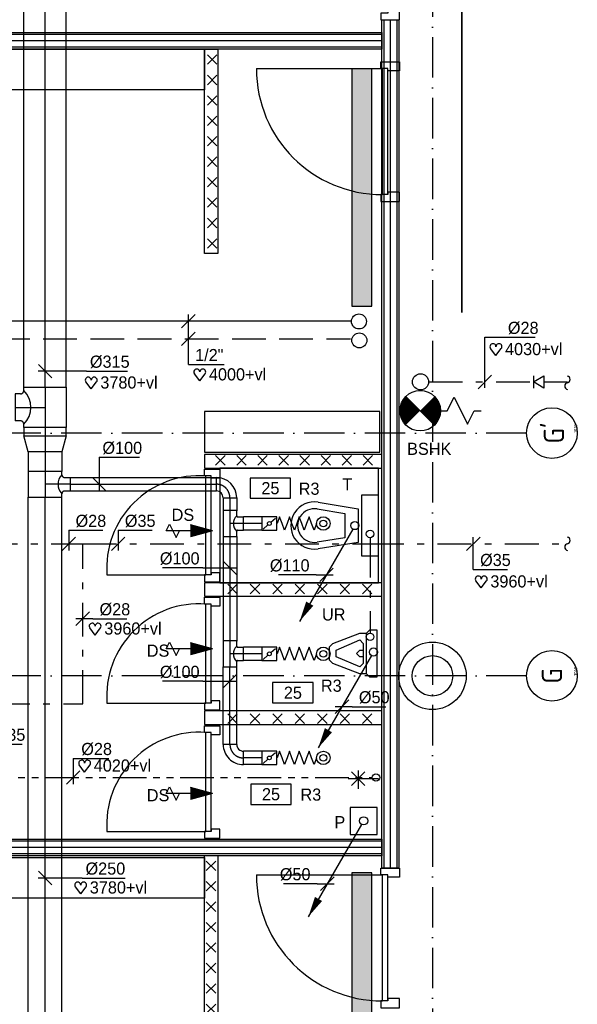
# Model space of a CAD drawing. Extents: x 25315 to 170951, y 867852 to 951952.
# Tile 4 of 119: x 40003 to 48270, y 885252 to 899852. Entities that reach past the tile are written whole.
import ezdxf
from ezdxf.enums import TextEntityAlignment as Align

# ---------------------------------------------------------------- set-up
doc = ezdxf.new("R2010")
doc.units = 0
doc.header["$LTSCALE"] = 100
for name, pattern in [('2322107', [2000, 1000, 1000]), ('2322108', [7, 5, -2]), ('2322109', [10, 5, -2, 1, -2]), ('2322110', [10, 5, -1, 1, -1, 1, -1]), ('CENTER2', [11.25, 7.5, -1.25, 1.25, -1.25]), ('CENTER4', [5, 3.125, -0.625, 0.625, -0.625]), ('DASHDOT', [9, 6, -1.5, 0, -1.5]), ('LURETOUR', [6, 4, -2])]:
    doc.linetypes.add(name, pattern=pattern)
doc.layers.get('0').update_dxf_attribs({"linetype": 'CONTINUOUS'})
for name, color, linetype in [('AL$7----_STRAMIEN', 1, 'DASHDOT'), ('ALN-----_BLOCKNAAM', 2, 'CONTINUOUS'), ('ALXAC---_LICHTBETON', 1, 'CONTINUOUS'), ('BOUW', 8, 'CONTINUOUS'), ('DOORSNEDE', 1, 'CONTINUOUS'), ('KABELGOOT', 8, 'CONTINUOUS'), ('WL5233--', 4, 'CONTINUOUS'), ('WL524---', 4, 'CONTINUOUS'), ('WL531---', 4, 'CONTINUOUS'), ('WL532---', 4, 'CONTINUOUS'), ('WL561---', 4, 'CONTINUOUS'), ('WL561---_AANVOER', 4, 'CONTINUOUS'), ('WL561---_RETOUR', 4, 'CONTINUOUS'), ('WL570---', 3, 'CONTINUOUS'), ('WL570---_HARTLIJN', 7, 'CONTINUOUS'), ('WL570---_RETOUR', 3, 'CONTINUOUS'), ('WM524---', 1, 'CONTINUOUS'), ('WM531---', 1, 'CONTINUOUS'), ('WM532---', 1, 'CONTINUOUS'), ('WM561---', 1, 'CONTINUOUS'), ('WM570---', 1, 'CONTINUOUS')]:
    doc.layers.add(name, color=color, linetype=linetype)
doc.styles.add('BURO-018', font='BUROFONT.shx', dxfattribs={"height": 180})
doc.styles.get("Standard").update_dxf_attribs({"font": 'ISOCP'})

# ---------------------------------------------------------------- blocks, each defined once
blk = doc.blocks.new('LU-1D-T-5A-FA645ABEB9')
at = {"color": 0, "linetype": 'CONTINUOUS'}
for p, q in [((-50, 145), (-50, 185.3)), ((-50, 185.3), (50, 185.3)), ((50, 145), (50, 185.3)), ((-70, 125), (-95.3, 125)), ((-95.3, 125), (-95.3, -125)), ((95.3, 125), (70, 125)), ((95.3, -125), (95.3, 125)), ((-95.3, -125), (95.3, -125))]:
    blk.add_line(p, q, dxfattribs=at)
at = {"color": 0, "linetype": 'CONTINUOUS', "flags": 128}
for points in [[(-70, 125, 0.02182), (-67.8, 125.1, 0.037214), (-66.5, 125.3, 0.006436), (-63.9, 126, 0.02182), (-63.2, 126.2, 0.02182), (-61.5, 126.9, 0.02182), (-60, 127.7, 0.02182), (-58.5, 128.6, 0.02182), (-57.1, 129.7, 0.02182), (-55.9, 130.9, 0.02182), (-54.7, 132.1, 0.02182), (-53.6, 133.5, 0.02182), (-52.7, 135, 0.02182), (-51.9, 136.5, 0.02182), (-51.2, 138.2, 0.02182), (-51, 138.9, 0.006436), (-50.3, 141.5, 0.037214), (-50.1, 142.8, 0.02182), (-50, 145)], [(50, 145, 0.02182), (50.1, 142.8, 0.037214), (50.3, 141.5, 0.006436), (51, 138.9, 0.02182), (51.2, 138.2, 0.02182), (51.9, 136.5, 0.02182), (52.7, 135, 0.02182), (53.6, 133.5, 0.02182), (54.7, 132.1, 0.02182), (55.9, 130.9, 0.02182), (57.1, 129.7, 0.02182), (58.5, 128.6, 0.02182), (60, 127.7, 0.02182), (61.5, 126.9, 0.02182), (63.2, 126.2, 0.02182), (63.9, 126, 0.006436), (66.5, 125.3, 0.037214), (67.8, 125.1, 0.02182), (70, 125)]]:
    blk.add_lwpolyline(points, format="xyb", dxfattribs=at)
at = {"color": 0, "linetype": 'CONTINUOUS'}
blk.add_arc((0, 195), 99, 225, 315, dxfattribs=at)
at = {"layer": 'WL570---_HARTLIJN', "linetype": 'CENTER4'}
for p, q in [((0, 185.3), (0, 0)), ((-95.3, 0), (95.3, 0))]:
    blk.add_line(p, q, dxfattribs=at)
blk = doc.blocks.new('LU-1D-K-FA')
at = {"color": 0, "linetype": 'CONTINUOUS'}
for p, q in [((-0.5, 125), (0.5, 125)), ((-0.5, -125), (0.5, -125))]:
    blk.add_line(p, q, dxfattribs=at)
at = {"layer": 'WL570---_HARTLIJN', "linetype": 'CENTER2'}
blk.add_line((-0.5, 0), (0.5, 0), dxfattribs=at)
blk = doc.blocks.new('LU-1D-K-13B')
at = {"color": 0, "linetype": 'CONTINUOUS'}
for p, q in [((-0.5, 157.5), (0.5, 157.5)), ((-0.5, -157.5), (0.5, -157.5))]:
    blk.add_line(p, q, dxfattribs=at)
at = {"layer": 'WL570---_HARTLIJN', "linetype": 'CENTER2'}
blk.add_line((-0.5, 0), (0.5, 0), dxfattribs=at)
blk = doc.blocks.new('LU-1D-VCH-13BFA783C')
at = {"color": 0, "linetype": 'CONTINUOUS'}
for p, q in [((60, 157.5), (0, 157.5)), ((0, 157.5), (0, -157.5)), ((60, 157.5), (180.1, 125)), ((60, -157.5), (60, 157.5)), ((180.1, 125), (180.1, -125)), ((180.1, -125), (60, -157.5)), ((0, -157.5), (60, -157.5))]:
    blk.add_line(p, q, dxfattribs=at)
at = {"layer": 'WL570---_HARTLIJN', "linetype": 'CENTER4'}
blk.add_line((0, 0), (180.1, 0), dxfattribs=at)
blk = doc.blocks.new('LU-1D-T--5A-13BC85-Q2')
at = {"color": 0, "linetype": 'CONTINUOUS'}
for p, q in [((-150.3, -157.5), (-150.3, 157.5)), ((-150.3, 157.5), (150.3, 157.5)), ((150.3, 157.5), (150.3, -157.5)), ((-125.2, -157.5), (-150.3, -157.5)), ((-100, -182.7), (-100, -221.6)), ((100, -182.7), (100, -221.6)), ((150.3, -157.5), (125.2, -157.5)), ((-100, -221.6), (100, -221.6))]:
    blk.add_line(p, q, dxfattribs=at)
at = {"color": 0, "linetype": 'CONTINUOUS', "flags": 128}
for points in [[(-100, -182.7, 0.02182), (-100.1, -179.9, 0.037214), (-100.4, -178.3, 0.006436), (-101.2, -175, 0.02182), (-101.5, -174.1, 0.02182), (-102.4, -172.1, 0.02182), (-103.4, -170.1, 0.02182), (-104.6, -168.2, 0.02182), (-105.9, -166.5, 0.02182), (-107.4, -164.9, 0.02182), (-109, -163.4, 0.02182), (-110.7, -162.1, 0.02182), (-112.6, -160.9, 0.02182), (-114.6, -159.9, 0.02182), (-116.6, -159, 0.02182), (-117.5, -158.7, 0.006436), (-120.8, -157.9, 0.037214), (-122.4, -157.6, 0.02182), (-125.2, -157.5)], [(125.2, -157.5, 0.02182), (122.4, -157.6, 0.037214), (120.8, -157.9, 0.006436), (117.5, -158.7, 0.02182), (116.6, -159, 0.02182), (114.6, -159.9, 0.02182), (112.6, -160.9, 0.02182), (110.7, -162.1, 0.02182), (109, -163.4, 0.02182), (107.4, -164.9, 0.02182), (105.9, -166.5, 0.02182), (104.6, -168.2, 0.02182), (103.4, -170.1, 0.02182), (102.4, -172.1, 0.02182), (101.5, -174.1, 0.02182), (101.2, -175, 0.006436), (100.4, -178.3, 0.037214), (100.1, -179.9, 0.02182), (100, -182.7)]]:
    blk.add_lwpolyline(points, format="xyb", dxfattribs=at)
at = {"color": 0, "linetype": 'CONTINUOUS'}
blk.add_arc((0, -282.7), 177.1, 45, 135, dxfattribs=at)
at = {"layer": 'WL570---_HARTLIJN', "linetype": 'CENTER4'}
for p, q in [((-150.3, 0), (150.3, 0)), ((0, -221.6), (0, 0))]:
    blk.add_line(p, q, dxfattribs=at)
blk = doc.blocks.new('LU-ORND')
at = {"color": 0, "linetype": 'CONTINUOUS'}
for p, q in [((-3, 1.5), (-3, -1.5)), ((3, 1.5), (-3, 1.5)), ((3, -1.5), (3, 1.5)), ((-3, -1.5), (3, -1.5))]:
    blk.add_line(p, q, dxfattribs=at)
blk = doc.blocks.new('LU-1D-F-64127')
at = {"color": 0, "linetype": 'CONTINUOUS'}
for p, q in [((-147.7, 0), (-145.6, 0)), ((-145.6, 0), (-127.4, 50)), ((-127.4, 50), (-109.2, 0)), ((-109.2, 0), (-91, -50)), ((-91, -50), (-72.8, 0)), ((-72.8, 0), (-54.6, 50)), ((-54.6, 50), (-36.4, 0)), ((-36.4, 0), (-18.2, -50)), ((-18.2, -50), (0, 0)), ((0, 0), (18.2, 50)), ((18.2, 50), (36.4, 0)), ((36.4, 0), (54.6, -50)), ((54.6, -50), (72.8, 0)), ((72.8, 0), (91, 50)), ((91, 50), (109.2, 0)), ((109.2, 0), (127.4, -50)), ((127.4, -50), (145.6, 0)), ((145.6, 0), (147.7, 0))]:
    blk.add_line(p, q, dxfattribs=at)
blk = doc.blocks.new('LDV2121')
at = {"color": 0, "linetype": 'CONTINUOUS'}
blk.add_line((-0.25, -0.43), (-6.75, -11.69), dxfattribs=at)
blk.add_lwpolyline([(-6.75, -11.69, 0, 1, 0), (-5.5, -9.53, 1, 1, 0)], format="xyseb", dxfattribs=at)
blk.add_circle((0, 0), 0.5, dxfattribs=at)
blk = doc.blocks.new('HART')
at = {"color": 1}
for q in [(-39.7, 52.4), (39.7, 52.4)]:
    blk.add_line((0, 0), q, dxfattribs=at)
for centre, start, end in [((-22.1, 65.7), 0, 217.18669), ((22.1, 65.7), 322.81331, 180)]:
    blk.add_arc(centre, 22.1, start, end, dxfattribs=at)
blk = doc.blocks.new('LU-1D-KL-646F')
at = {"color": 0, "linetype": 'CONTINUOUS'}
for p, q in [((-55.9, 50), (-55.9, -50)), ((55.9, 50), (-55.9, 50)), ((45.4, 40.7), (10.4, 9.3)), ((55.9, -50), (55.9, 50)), ((-55.9, -50), (55.9, -50)), ((-10.4, -9.3), (-45.4, -40.7))]:
    blk.add_line(p, q, dxfattribs=at)
blk.add_circle((0, 0), 14, dxfattribs=at)
blk = doc.blocks.new('*U280')
at = {"layer": 'ALXAC---_LICHTBETON', "color": 0}
for p, q in [((23152.7, 47473.3), (23082.7, 47543.3)), ((23152.7, 47543.3), (23082.7, 47473.3)), ((23152.7, 47321.8), (23082.7, 47391.8)), ((23152.7, 47391.8), (23082.7, 47321.8)), ((23152.7, 47170.3), (23082.7, 47240.3)), ((23152.7, 47240.3), (23082.7, 47170.3)), ((23152.7, 47018.8), (23082.7, 47088.8)), ((23152.7, 47088.8), (23082.7, 47018.8)), ((23152.7, 46867.3), (23082.7, 46937.3)), ((23152.7, 46937.3), (23082.7, 46867.3)), ((23152.7, 46715.8), (23082.7, 46785.8)), ((23152.7, 46785.8), (23082.7, 46715.8)), ((23152.7, 46564.3), (23082.7, 46634.3)), ((23152.7, 46634.3), (23082.7, 46564.3)), ((23152.7, 46412.8), (23082.7, 46482.8)), ((23152.7, 46482.8), (23082.7, 46412.8)), ((23152.7, 46261.3), (23082.7, 46331.3)), ((23152.7, 46331.3), (23082.7, 46261.3)), ((23152.7, 46109.8), (23082.7, 46179.8)), ((23152.7, 46179.8), (23082.7, 46109.8))]:
    blk.add_line(p, q, dxfattribs=at)
blk = doc.blocks.new('3048311')
at = {"color": 0, "linetype": 'CONTINUOUS'}
for p, q in [((-2.5, 1.5), (0, 0)), ((-2.5, -1.5), (-2.5, 1.5)), ((0, 0), (-2.5, -1.5)), ((0, -1.5), (0, 1.5))]:
    blk.add_line(p, q, dxfattribs=at)
at = {"color": 0, "linetype": 'CONTINUOUS', "style": 'BURO-018', "flags": 1}
blk.add_attdef('CV_MATCODE', (0, 0), '', height=1.8, dxfattribs=at)
blk = doc.blocks.new('CVHATCH1')
at = {"color": 0, "linetype": 'CONTINUOUS'}
blk.add_solid([(-0.5, -0.5), (0.5, -0.5), (-0.5, 0.5), (0.5, 0.5)], dxfattribs=at)
blk = doc.blocks.new('2322401')
at = {"color": 0, "linetype": 'CONTINUOUS'}
for p, q in [((-0.5, 0.5, 1), (-0.5, 0.5)), ((-0.5, 0.5, 1), (-0.5, -0.5, 1)), ((0.5, 0.5, 1), (-0.5, 0.5, 1)), ((0.5, 0.5), (-0.5, 0.5)), ((-0.5, 0.5), (-0.5, -0.5)), ((0.5, 0.5, 1), (0.5, 0.5)), ((0.5, -0.5, 1), (0.5, 0.5, 1)), ((0.5, -0.5), (0.5, 0.5)), ((-0.5, -0.5, 1), (-0.5, -0.5)), ((-0.5, -0.5, 1), (0.5, -0.5, 1)), ((-0.5, -0.5), (0.5, -0.5)), ((0.5, -0.5, 1), (0.5, -0.5))]:
    blk.add_line(p, q, dxfattribs=at)
blk = doc.blocks.new('1010')
at = {"layer": 'AL$7----_STRAMIEN', "color": 7, "linetype": 'CONTINUOUS'}
blk.add_circle((0, 750), 750, dxfattribs=at)
at = {"layer": 'ALN-----_BLOCKNAAM', "linetype": 'CONTINUOUS'}
blk.add_text('1010', height=100, dxfattribs=at).set_placement((0, 0))
blk = doc.blocks.new('*U299', base_point=(10593.5, 18468.6))
at = {"color": 0, "linetype": 'CONTINUOUS'}
for p, q in [((10485.9, 18418.8), (10386.2, 18518.5)), ((10743.5, 18468.6), (10386, 18468.6)), ((10743.5, 18468.6), (11046.7, 18468.6))]:
    blk.add_line(p, q, dxfattribs=at)
at = {"layer": 'WM570---', "linetype": 'CONTINUOUS', "style": 'BURO-018'}
blk.add_text('%%c315', height=90, dxfattribs=at).set_placement((10768.5, 18493.6))
blk = doc.blocks.new('*U300', base_point=(11498.4, 17119.3))
at = {"color": 0, "linetype": 'CONTINUOUS'}
for p, q in [((11548.4, 17169.3), (11448.4, 17069.3)), ((11498.4, 16797.7), (11498.4, 17169.3)), ((11548.4, 17037.7), (11448.4, 16937.7)), ((11498.4, 16797.7), (11763.4, 16797.7))]:
    blk.add_line(p, q, dxfattribs=at)
at = {"color": 0, "linetype": 'CONTINUOUS', "style": 'BURO-018'}
blk.add_text('1/2"', height=90, dxfattribs=at).set_placement((11548.4, 16822.7))
blk = doc.blocks.new('*U305', base_point=(11222, 15468.6))
at = {"color": 0, "linetype": 'CONTINUOUS'}
for p, q in [((11222, 15568.6), (11222, 15418.6)), ((11222, 15568.6), (11475.3, 15568.6)), ((11272, 15518.6), (11172, 15418.6))]:
    blk.add_line(p, q, dxfattribs=at)
at = {"color": 0, "linetype": 'CONTINUOUS', "style": 'BURO-018'}
blk.add_text('%%C35', height=90, dxfattribs=at).set_placement((11272, 15593.6))
blk = doc.blocks.new('*U313', base_point=(10612, 15468.6))
at = {"color": 0, "linetype": 'CONTINUOUS'}
for p, q in [((10612, 15568.6), (10612, 15418.6)), ((10612, 15568.6), (10865.1, 15568.6)), ((10662, 15518.6), (10562, 15418.6))]:
    blk.add_line(p, q, dxfattribs=at)
at = {"color": 0, "linetype": 'CONTINUOUS', "style": 'BURO-018'}
blk.add_text('%%C28', height=90, dxfattribs=at).set_placement((10662, 15593.6))
blk = doc.blocks.new('*U314', base_point=(10714.8, 14913.1))
at = {"color": 0, "linetype": 'CONTINUOUS'}
for p, q in [((10764.8, 14963.1), (10664.8, 14863.1)), ((10789.8, 14913.1), (10664.8, 14913.1)), ((10789.8, 14913.1), (11042.9, 14913.1))]:
    blk.add_line(p, q, dxfattribs=at)
at = {"color": 0, "linetype": 'CONTINUOUS', "style": 'BURO-018'}
blk.add_text('%%C28', height=90, dxfattribs=at).set_placement((10839.8, 14938.1))
blk = doc.blocks.new('*U315', base_point=(9937.1, 13982.8))
at = {"color": 0, "linetype": 'CONTINUOUS'}
for p, q in [((9987.1, 14032.8), (9887.1, 13932.8)), ((10012.1, 13982.8), (9887.1, 13982.8)), ((10012.1, 13982.8), (10265.3, 13982.8))]:
    blk.add_line(p, q, dxfattribs=at)
at = {"color": 0, "linetype": 'CONTINUOUS', "style": 'BURO-018'}
blk.add_text('%%C35', height=90, dxfattribs=at).set_placement((10062.1, 14007.8))
blk = doc.blocks.new('*U320', base_point=(12521.7, 15238.6))
at = {"color": 0, "linetype": 'CONTINUOUS'}
for p, q in [((12571.7, 15288.6), (12471.7, 15188.6)), ((12446.7, 15238.6), (12166.7, 15238.6)), ((12446.7, 15238.6), (12571.7, 15238.6))]:
    blk.add_line(p, q, dxfattribs=at)
at = {"color": 0, "linetype": 'CONTINUOUS', "style": 'BURO-018'}
blk.add_text('%%c110', height=90, dxfattribs=at).set_placement((12396.7, 15263.6), align=Align.RIGHT)
blk = doc.blocks.new('LU-ORNAM-646410')
at = {"color": 0, "linetype": 'CONTINUOUS'}
for radius in [50, 25]:
    blk.add_circle((0, 0), radius, dxfattribs=at)
blk = doc.blocks.new('LU-1D-K-64')
at = {"color": 0, "linetype": 'CONTINUOUS'}
for p, q in [((-0.5, 50), (0.5, 50)), ((-0.5, -50), (0.5, -50))]:
    blk.add_line(p, q, dxfattribs=at)
at = {"layer": 'WL570---_HARTLIJN', "linetype": 'CENTER2'}
blk.add_line((-0.5, 0), (0.5, 0), dxfattribs=at)
blk = doc.blocks.new('LU-1D-B-1-645A64')
at = {"color": 0, "linetype": 'CONTINUOUS'}
for p, q in [((50, 100), (-50, 100)), ((-100, 50), (-100, -50))]:
    blk.add_line(p, q, dxfattribs=at)
for radius in [50, 150]:
    blk.add_arc((-100, 100), radius, 270, 0, dxfattribs=at)
at = {"layer": 'WL570---_HARTLIJN', "linetype": 'CENTER4'}
blk.add_arc((-100, 100), 100, 270, 0, dxfattribs=at)
blk = doc.blocks.new('LU-1D-B--1-645A64')
at = {"color": 0, "linetype": 'CONTINUOUS'}
for p, q in [((-100, -50), (-100, 50)), ((-50, -100), (50, -100))]:
    blk.add_line(p, q, dxfattribs=at)
for radius in [150, 50]:
    blk.add_arc((-100, -100), radius, 0, 90, dxfattribs=at)
at = {"layer": 'WL570---_HARTLIJN', "linetype": 'CENTER4'}
blk.add_arc((-100, -100), 100, 0, 90, dxfattribs=at)
blk = doc.blocks.new('LU-1D-T-5A-64645ABE65')
at = {"color": 0, "linetype": 'CONTINUOUS'}
for p, q in [((-50, 58), (-50, 101.3)), ((50, 101.3), (-50, 101.3)), ((50, 58), (50, 101.3)), ((-58, 50), (-95.4, 50)), ((-95.4, 50), (-95.4, -50)), ((95.4, 50), (58, 50)), ((95.4, -50), (95.4, 50)), ((-95.4, -50), (95.4, -50))]:
    blk.add_line(p, q, dxfattribs=at)
at = {"color": 0, "linetype": 'CONTINUOUS', "flags": 128}
for points in [[(-58, 50, 0.02182), (-57.1, 50, 0.037214), (-56.6, 50.1, 0.006436), (-55.6, 50.4, 0.02182), (-55.3, 50.5, 0.02182), (-54.6, 50.7, 0.02182), (-54, 51.1, 0.02182), (-53.4, 51.4, 0.02182), (-52.9, 51.9, 0.02182), (-52.3, 52.3, 0.02182), (-51.9, 52.9, 0.02182), (-51.4, 53.4, 0.02182), (-51.1, 54, 0.02182), (-50.7, 54.6, 0.02182), (-50.5, 55.3, 0.02182), (-50.4, 55.6, 0.006436), (-50.1, 56.6, 0.037214), (-50, 57.1, 0.02182), (-50, 58)], [(50, 58, 0.02182), (50, 57.1, 0.037214), (50.1, 56.6, 0.006436), (50.4, 55.6, 0.02182), (50.5, 55.3, 0.02182), (50.7, 54.6, 0.02182), (51.1, 54, 0.02182), (51.4, 53.4, 0.02182), (51.9, 52.9, 0.02182), (52.3, 52.3, 0.02182), (52.9, 51.9, 0.02182), (53.4, 51.4, 0.02182), (54, 51.1, 0.02182), (54.6, 50.7, 0.02182), (55.3, 50.5, 0.02182), (55.6, 50.4, 0.006436), (56.6, 50.1, 0.037214), (57.1, 50, 0.02182), (58, 50)]]:
    blk.add_lwpolyline(points, format="xyb", dxfattribs=at)
at = {"color": 0, "linetype": 'CONTINUOUS'}
blk.add_arc((0, 108), 82, 225, 315, dxfattribs=at)
at = {"layer": 'WL570---_HARTLIJN', "linetype": 'CENTER4'}
for p, q in [((0, 101.3), (0, 0)), ((-95.4, 0), (95.4, 0))]:
    blk.add_line(p, q, dxfattribs=at)
blk = doc.blocks.new('*U321', base_point=(10561, 12448.5))
at = {"color": 0, "linetype": 'CONTINUOUS'}
for p, q in [((10485.9, 12398.6), (10386.2, 12498.3)), ((10711, 12448.5), (10386, 12448.5)), ((10711, 12448.5), (11031, 12448.5))]:
    blk.add_line(p, q, dxfattribs=at)
at = {"layer": 'WM570---', "linetype": 'CONTINUOUS', "style": 'BURO-018'}
blk.add_text('%%c250', height=90, dxfattribs=at).set_placement((10736, 12473.5))
blk = doc.blocks.new('*U344', base_point=(10836.2, 15959.9))
at = {"color": 0, "linetype": 'CONTINUOUS'}
for p, q in [((10836.2, 16109.9), (10836.2, 15859.9)), ((10836.2, 16109.9), (11136.2, 16109.9)), ((10786.4, 15959.8), (10886.1, 15860.1))]:
    blk.add_line(p, q, dxfattribs=at)
at = {"layer": 'WM570---', "linetype": 'CONTINUOUS', "style": 'BURO-018'}
blk.add_text('%%c100', height=90, dxfattribs=at).set_placement((10861.2, 16134.9))
blk = doc.blocks.new('*U345', base_point=(11756.3, 15355.2))
at = {"color": 0, "linetype": 'CONTINUOUS'}
for p, q in [((11756.4, 15405), (11856.1, 15305.3)), ((11606.3, 15355.2), (11306.3, 15355.2)), ((11606.3, 15355.2), (11856.3, 15355.2))]:
    blk.add_line(p, q, dxfattribs=at)
at = {"layer": 'WM570---', "linetype": 'CONTINUOUS', "style": 'BURO-018'}
blk.add_text('%%c100', height=90, dxfattribs=at).set_placement((11581.3, 15380.2), align=Align.RIGHT)
blk = doc.blocks.new('*U346', base_point=(11756.3, 14449.1))
at = {"color": 0, "linetype": 'CONTINUOUS'}
for p, q in [((11756.4, 14399.3), (11856.1, 14499)), ((11606.3, 14449.1), (11306.3, 14449.1)), ((11606.3, 14449.1), (11856.3, 14449.1))]:
    blk.add_line(p, q, dxfattribs=at)
at = {"layer": 'WM570---', "linetype": 'CONTINUOUS', "style": 'BURO-018'}
blk.add_text('%%c100', height=90, dxfattribs=at).set_placement((11581.3, 14474.1), align=Align.RIGHT)
blk = doc.blocks.new('*U347', base_point=(12637.3, 14260.8))
at = {"color": 0, "linetype": 'CONTINUOUS'}
for p, q in [((12687.3, 14310.8), (12587.3, 14210.8)), ((12712.3, 14260.8), (12587.3, 14260.8)), ((12712.3, 14260.8), (12962.2, 14260.8))]:
    blk.add_line(p, q, dxfattribs=at)
at = {"color": 0, "linetype": 'CONTINUOUS', "style": 'BURO-018'}
blk.add_text('%%c50', height=90, dxfattribs=at).set_placement((12762.3, 14285.8))
blk = doc.blocks.new('*U348', base_point=(12528.7, 12948.6))
at = {"color": 0, "linetype": 'CONTINUOUS'}
for p, q in [((12578.7, 12998.6), (12478.7, 12898.6)), ((12453.7, 12948.6), (12203.7, 12948.6)), ((12453.7, 12948.6), (12578.7, 12948.6))]:
    blk.add_line(p, q, dxfattribs=at)
at = {"color": 0, "linetype": 'CONTINUOUS', "style": 'BURO-018'}
blk.add_text('%%c50', height=90, dxfattribs=at).set_placement((12403.7, 12973.6), align=Align.RIGHT)
blk = doc.blocks.new('*U429', base_point=(11379.1, 18921))
at = {"color": 0, "linetype": 'CONTINUOUS'}
for p, q in [((11429.1, 18971), (11329.1, 18871)), ((11379.1, 18731), (11379.1, 18971)), ((11379.1, 18731), (11632.3, 18731))]:
    blk.add_line(p, q, dxfattribs=at)
at = {"color": 0, "linetype": 'CONTINUOUS', "style": 'BURO-018'}
blk.add_text('%%C35', height=90, dxfattribs=at).set_placement((11429.1, 18756))

msp = doc.modelspace()

# ---------------------------------------------------------------- linework, layer by layer
at = {"color": 2, "linetype": 'CONTINUOUS'}
for p, q in [((46152.8, 893841.5), (45728.5, 894265.8)), ((46342.8, 894053.4), (46442.8, 894253.4)), ((46442.8, 894253.4), (46642.8, 893853.4)), ((46242.8, 894053.4), (46342.8, 894053.4)), ((46642.8, 893853.4), (46742.8, 894053.4)), ((46742.8, 894053.4), (46842.8, 894053.4))]:
    msp.add_line(p, q, dxfattribs=at)
at = {"color": 2, "linetype": 'CONTINUOUS', "const_width": 300}
for points in [[(45834.6, 894159.7, 0.4142136), (45834.6, 893947.6, 1)], [(46046.7, 894159.7, -0.4142136), (46046.7, 893947.6, -1)]]:
    msp.add_lwpolyline(points, format="xyb", dxfattribs=at)
at = {"color": 2, "linetype": 'CONTINUOUS'}
for centre, radius in [((45945.8, 894481.8), 120), ((45940.7, 894053.7), 300)]:
    msp.add_circle(centre, radius, dxfattribs=at)
at = {"layer": 'AL$7----_STRAMIEN', "color": 1}
for p, q in [((46122.2, 910393.7), (46122.2, 873897.9)), ((47519, 893722.7), (28196.1, 893722.7)), ((47519, 890122.7), (28196.1, 890122.7))]:
    msp.add_line(p, q, dxfattribs=at)
at = {"layer": 'BOUW'}
for p, q in [((45372.2, 899848.9), (45622.2, 899848.9)), ((45372.2, 887270.1), (45372.2, 899848.9)), ((45402.2, 899848.9), (45402.2, 887270.1)), ((45497.2, 899848.9), (45497.2, 887270.1)), ((45592.2, 899848.9), (45592.2, 887270.1)), ((45622.2, 899848.9), (45622.2, 887270.1)), ((45343, 894040.9), (42743.2, 894040.9)), ((42743.2, 894040.9), (42743.2, 893440.9)), ((45343, 893440.9), (45343, 894040.9)), ((45372.2, 893402.9), (42742.2, 893402.9)), ((42742.2, 893402.9), (42742.2, 893202.9)), ((42743.2, 893440.9), (45343, 893440.9)), ((43048.4, 893247.5), (42908.4, 893387.5)), ((42908.4, 893247.5), (43048.4, 893387.5)), ((43360.9, 893247.5), (43220.9, 893387.5)), ((43220.9, 893247.5), (43360.9, 893387.5)), ((43673.4, 893247.5), (43533.4, 893387.5)), ((43533.4, 893247.5), (43673.4, 893387.5)), ((43985.9, 893247.5), (43845.9, 893387.5)), ((43845.9, 893247.5), (43985.9, 893387.5)), ((44298.4, 893247.5), (44158.4, 893387.5)), ((44158.4, 893247.5), (44298.4, 893387.5)), ((44610.9, 893247.5), (44470.9, 893387.5)), ((44470.9, 893247.5), (44610.9, 893387.5)), ((44923.4, 893247.5), (44783.4, 893387.5)), ((44783.4, 893247.5), (44923.4, 893387.5)), ((45235.9, 893247.5), (45095.9, 893387.5)), ((45095.9, 893247.5), (45235.9, 893387.5)), ((45372.2, 893202.9), (45372.2, 893402.9)), ((42742.2, 893202.9), (42992.2, 893202.9)), ((42742.2, 893186.4), (42970.2, 893186.4)), ((42742.2, 893086.4), (42742.2, 893186.4)), ((42844.2, 893086.4), (42742.2, 893086.4)), ((42764.2, 891618.4), (42764.2, 893086.4)), ((42844.2, 891618.4), (42844.2, 893086.4)), ((42844.2, 893052.4), (42844.2, 893086.4)), ((45322.2, 893200.9), (42970.2, 893200.9)), ((42970.2, 893200.9), (42970.2, 891500.9)), ((42970.2, 893186.4), (42970.2, 893052.4)), ((42992.2, 893202.9), (45372.2, 893202.9)), ((42992.2, 893202.9), (42992.2, 893202.9)), ((45322.2, 891500.9), (45322.2, 893200.9)), ((42970.2, 893052.4), (42844.2, 893052.4)), ((45322.2, 892800.9), (45072.2, 892800.9)), ((45072.2, 892800.9), (45072.2, 891900.9)), ((45322.2, 891900.9), (45322.2, 892800.9)), ((44427.7, 892696.5), (45022.2, 892600.9)), ((44411.9, 892597.8), (44822.2, 892531.8)), ((44822.2, 892531.8), (44822.2, 892170.1)), ((45022.2, 892600.9), (45022.2, 892100.9)), ((44172.2, 892250.9), (44172.2, 892250.9)), ((44822.2, 892170.1), (44411.9, 892104.1)), ((45022.2, 892100.9), (44427.7, 892005.4)), ((44522.2, 892000.9), (44522.2, 892000.9)), ((45072.2, 891900.9), (45322.2, 891900.9)), ((41296.2, 891618.4), (42764.2, 891618.4)), ((42844.2, 891618.4), (42742.2, 891618.4)), ((42742.2, 891618.4), (42742.2, 891518.4)), ((42970.2, 891652.4), (42844.2, 891652.4)), ((42844.2, 891652.4), (42844.2, 891618.4)), ((42970.2, 891518.4), (42970.2, 891652.4)), ((42742.2, 891518.4), (42970.2, 891518.4)), ((45372.2, 891502.9), (42742.2, 891502.9)), ((42742.2, 891502.9), (42742.2, 891302.9)), ((42970.2, 891500.9), (45322.2, 891500.9)), ((43228.6, 891339.5), (43088.6, 891479.5)), ((43088.6, 891339.5), (43228.6, 891479.5)), ((43561.5, 891339.5), (43421.5, 891479.5)), ((43421.5, 891339.5), (43561.5, 891479.5)), ((43894.3, 891339.5), (43754.3, 891479.5)), ((43754.3, 891339.5), (43894.3, 891479.5)), ((44227.2, 891339.5), (44087.2, 891479.5)), ((44087.2, 891339.5), (44227.2, 891479.5)), ((44560, 891339.5), (44420, 891479.5)), ((44420, 891339.5), (44560, 891479.5)), ((44892.9, 891339.5), (44752.9, 891479.5)), ((44752.9, 891339.5), (44892.9, 891479.5)), ((45225.8, 891339.5), (45085.8, 891479.5)), ((45085.8, 891339.5), (45225.8, 891479.5)), ((45372.2, 891302.9), (45372.2, 891502.9)), ((42742.2, 891302.9), (45372.2, 891302.9)), ((42742.2, 891287.3), (42970.2, 891287.3)), ((42742.2, 891187.3), (42742.2, 891287.3)), ((42844.2, 891187.3), (42742.2, 891187.3)), ((42764.2, 889719.3), (42764.2, 891187.3)), ((42844.2, 891153.3), (42844.2, 891187.3)), ((42844.2, 889719.3), (42844.2, 891187.3)), ((42970.2, 891287.3), (42970.2, 891153.3)), ((42970.2, 891153.3), (42844.2, 891153.3)), ((41296.2, 889719.3), (42764.2, 889719.3)), ((42844.2, 889719.3), (42742.2, 889719.3)), ((42742.2, 889719.3), (42742.2, 889619.3)), ((42970.2, 889753.3), (42844.2, 889753.3)), ((42844.2, 889753.3), (42844.2, 889719.3)), ((42970.2, 889619.3), (42970.2, 889753.3)), ((42742.2, 889619.3), (42970.2, 889619.3)), ((45372.2, 889602.9), (42742.2, 889602.9)), ((42742.2, 889602.9), (42742.2, 889402.9)), ((45372.2, 889402.9), (45372.2, 889602.9)), ((43228.6, 889417.9), (43088.6, 889557.9)), ((43088.6, 889417.9), (43228.6, 889557.9)), ((43561.5, 889417.9), (43421.5, 889557.9)), ((43421.5, 889417.9), (43561.5, 889557.9)), ((43894.3, 889417.9), (43754.3, 889557.9)), ((43754.3, 889417.9), (43894.3, 889557.9)), ((44227.2, 889417.9), (44087.2, 889557.9)), ((44087.2, 889417.9), (44227.2, 889557.9)), ((44560, 889417.9), (44420, 889557.9)), ((44420, 889417.9), (44560, 889557.9)), ((44892.9, 889417.9), (44752.9, 889557.9)), ((44752.9, 889417.9), (44892.9, 889557.9)), ((45225.8, 889417.9), (45085.8, 889557.9)), ((45085.8, 889417.9), (45225.8, 889557.9)), ((42742.2, 889402.9), (45372.2, 889402.9)), ((42742.2, 889383.1), (42970.2, 889383.1)), ((42742.2, 889283.1), (42742.2, 889383.1)), ((42844.2, 889283.1), (42742.2, 889283.1)), ((42764.2, 887815.1), (42764.2, 889283.1)), ((42844.2, 889249.1), (42844.2, 889283.1)), ((42844.2, 887815.1), (42844.2, 889283.1)), ((42970.2, 889383.1), (42970.2, 889249.1)), ((42970.2, 889249.1), (42844.2, 889249.1)), ((45622.2, 887270.1), (45372.2, 887270.1))]:
    msp.add_line(p, q, dxfattribs=at)
for points in [[(45358.2, 899848.9), (45636.2, 899848.9), (45636.2, 899982.9), (45460.2, 899982.9), (45460.2, 899948.9), (45358.2, 899948.9), (45358.2, 899848.9)], [(45372.2, 899633.8), (31902.2, 899633.8)], [(45372.2, 899538.8), (31902.2, 899538.8)], [(45372.2, 899443.8), (31902.2, 899443.8)], [(45358.2, 899226.1), (45636.2, 899226.1), (45636.2, 899092.1), (45460.2, 899092.1), (45460.2, 899126.1), (45358.2, 899126.1), (45358.2, 899226.1)], [(43512.2, 899126.1), (45380.2, 899126.1)], [(45380.2, 897258.1), (45380.2, 899126.1)], [(45460.2, 897258.1), (45460.2, 899126.1)], [(45358.2, 897158.1), (45636.2, 897158.1), (45636.2, 897292.1), (45460.2, 897292.1), (45460.2, 897258.1), (45358.2, 897258.1), (45358.2, 897158.1)], [(45145.7, 890154.3), (45045.7, 890154.3), (44645.7, 890304.3), (44645.7, 890304.3), (44595.7, 890354.3), (44595.7, 890554.3), (44595.7, 890554.3), (44645.7, 890604.3), (45045.7, 890754.3), (45145.7, 890754.3)], [(45295.7, 890104.3), (45195.7, 890104.3), (45145.7, 890154.3), (45145.7, 890154.3), (45145.7, 890754.3), (45195.7, 890804.3), (45295.7, 890804.3), (45295.7, 890104.3)], [(45045.7, 890254.3), (44695.7, 890404.3), (44695.7, 890504.3), (45045.7, 890654.3), (45095.7, 890604.3), (45095.7, 890304.3), (45045.7, 890254.3), (45045.7, 890254.3)], [(45095.7, 890404.3), (45045.7, 890404.3), (44995.7, 890454.3), (45045.7, 890504.3), (45095.7, 890504.3)], [(44922.2, 888697.2), (45122.2, 888497.2)], [(45122.2, 888697.2), (44922.2, 888497.2)], [(45022.2, 888717.2), (45022.2, 888447.2)], [(45322.2, 888597.2), (44872.2, 888597.2)], [(42742.2, 887715.1), (42970.2, 887715.1), (42970.2, 887849.1), (42844.2, 887849.1), (42844.2, 887815.1), (42742.2, 887815.1), (42742.2, 887715.1)], [(45372.2, 887671.9), (31902.2, 887671.9)], [(41296.2, 887815.1), (42764.2, 887815.1)], [(45372.2, 887576.9), (31902.2, 887576.9)], [(45372.2, 887481.9), (31902.2, 887481.9)], [(45358.2, 887270.1), (45636.2, 887270.1), (45636.2, 887136.1), (45460.2, 887136.1), (45460.2, 887170.1), (45358.2, 887170.1), (45358.2, 887270.1)], [(43512.2, 887170.1), (45380.2, 887170.1)], [(45380.2, 885302.1), (45380.2, 887170.1)], [(45460.2, 885302.1), (45460.2, 887170.1)], [(45358.2, 885202.1), (45636.2, 885202.1), (45636.2, 885336.1), (45460.2, 885336.1), (45460.2, 885302.1), (45358.2, 885302.1), (45358.2, 885202.1)]]:
    msp.add_lwpolyline(points, dxfattribs=at)
for points in [[(45372.2, 899413.8), (31902.2, 899413.8), (31902.2, 899663.8), (45372.2, 899663.8)], [(42742.2, 898812.9), (31902.2, 898812.9), (31902.2, 899412.9), (42742.2, 899412.9)], [(42942.2, 899412.9), (42942.2, 896382.9), (42742.2, 896382.9), (42742.2, 899412.9)], [(45372.2, 887451.9), (31902.2, 887451.9), (31902.2, 887701.9), (45372.2, 887701.9)], [(42742.2, 886826.9), (31902.2, 886826.9), (31902.2, 887426.9), (42742.2, 887426.9)], [(42942.2, 887456.9), (42942.2, 884426.9), (42742.2, 884426.9), (42742.2, 887456.9)]]:
    msp.add_lwpolyline(points, close=True, dxfattribs=at)
for radius in [500, 500, 300, 300]:
    msp.add_circle((46122.5, 890122.7), radius, dxfattribs=at)
for centre, radius, start, end in [((45380.2, 899126.1), 1868, 180, 270), ((42664.1, 891718.5), 1371.6, 85.8145, 184.1855), ((44372.2, 892350.9), 350, 80.86729, 279.13271), ((44372.2, 892350.9), 250, 80.86729, 279.13271), ((42664.1, 889819.4), 1371.6, 85.8145, 184.1855), ((42664.1, 887915.2), 1371.6, 85.8145, 184.1855), ((45380.2, 887170.1), 1868, 180, 270)]:
    msp.add_arc(centre, radius, start, end, dxfattribs=at)
at = {"layer": 'DOORSNEDE', "color": 1}
for p, q in [((42860.3, 892272.1), (42535.2, 892362.4)), ((42860.3, 892272.1), (42174, 892272.1)), ((42860.3, 892272.1), (42535.2, 892181.9)), ((42860.3, 890522.6), (42535.2, 890612.9)), ((42860.3, 890522.6), (42174, 890522.6)), ((42860.3, 890522.6), (42535.2, 890432.4)), ((42860.3, 888378.9), (42535.2, 888469.2)), ((42860.3, 888378.9), (42174, 888378.9)), ((42860.3, 888378.9), (42535.2, 888288.6))]:
    msp.add_line(p, q, dxfattribs=at)
for points in [[(42535.2, 892362.4), (42535.2, 892272.1), (42860.3, 892272.1)], [(42535.2, 890612.9), (42535.2, 890522.6), (42860.3, 890522.6)], [(42535.2, 888469.2), (42535.2, 888378.9), (42860.3, 888378.9)]]:
    msp.add_solid(points, dxfattribs=at)
at = {"layer": 'KABELGOOT', "color": 8}
for p, q in [((46556.4, 895511, 7300), (46556.4, 909913.7, 7300)), ((46556.4, 909913.7, 7420), (46556.4, 895511, 7420))]:
    msp.add_line(p, q, dxfattribs=at)
at = {"layer": 'WL5233--', "color": 3}
for p, q in [((45302.2, 888171.9), (44902.2, 888171.9)), ((44902.2, 888171.9), (44902.2, 887771.9)), ((45302.2, 887771.9), (45302.2, 888171.9)), ((44902.2, 887771.9), (45302.2, 887771.9))]:
    msp.add_line(p, q, dxfattribs=at)
at = {"layer": 'WL531---', "linetype": '2322109'}
for p, q in [((46065.8, 894481.8), (47622.4, 894479.8)), ((47776.6, 894481.8), (48123.7, 894481.8)), ((39470, 892080.9), (40936.9, 892080.9)), ((40936.9, 892080.9), (45197.9, 892080.9)), ((40936.9, 889707.1), (40936.9, 892080.9)), ((45197.9, 892171.2), (45197.9, 892080.9)), ((45197.9, 892080.9), (48123.7, 892080.9)), ((45197.9, 892080.9), (45197.9, 890756.2)), ((39651.8, 889707.1), (40936.9, 889707.1))]:
    msp.add_line(p, q, dxfattribs=at)
at = {"layer": 'WL532---', "linetype": '2322110'}
msp.add_line((39381.8, 888615.3), (45229.9, 888615.3), dxfattribs=at)
at = {"layer": 'WL561---', "color": 1}
for centre, radius in [((45033.1, 895377.3), 111.3), ((45038.5, 895096.8), 111.3), ((45197.9, 892226.9), 55.7), ((45197.9, 890700.5), 55.7), ((45285.5, 888615.3), 55.7)]:
    msp.add_circle(centre, radius, dxfattribs=at)
at = {"layer": 'WL561---', "color": 4, "linetype": 'CONTINUOUS'}
for centre, start, end in [((48112.4, 894518.4), 282.68038, 77.31962), ((48134.9, 894418.4), 102.68038, 257.31962), ((48134.9, 892030.9), 102.68038, 257.31962), ((48112.4, 892130.9), 282.68038, 77.31962)]:
    msp.add_arc(centre, 51.2, start, end, dxfattribs=at)
at = {"layer": 'WL561---_AANVOER', "linetype": '2322107'}
msp.add_line((44917.1, 895382.3), (33651.4, 895382.3), dxfattribs=at)
at = {"layer": 'WL561---_RETOUR', "linetype": '2322108'}
msp.add_line((33351.4, 895119.1), (44909.3, 895119.1), dxfattribs=at)
at = {"layer": 'WL570---', "color": 1}
for p, q in [((46899.9, 894394.3), (46899.9, 895142.3)), ((46899.9, 895142.3), (47646.7, 895142.3)), ((46999.9, 894580.4), (46799.9, 894380.4)), ((42174, 892272.1), (42224, 892372.1)), ((42224, 892372.1), (42324, 892172.1)), ((42324, 892172.1), (42374, 892272.1)), ((42174, 890522.6), (42224, 890622.6)), ((42224, 890622.6), (42324, 890422.6)), ((42324, 890422.6), (42374, 890522.6)), ((40795.7, 888898.2), (40795.7, 888515.3)), ((40795.7, 888898.2), (41322.6, 888898.2)), ((40895.7, 888715.3), (40695.7, 888515.3)), ((42174, 888378.9), (42224, 888478.9)), ((42224, 888478.9), (42324, 888278.9)), ((42324, 888278.9), (42374, 888378.9))]:
    msp.add_line(p, q, dxfattribs=at)
for points in [[(42860.3, 892272.1, 0, 181, 0), (42535.2, 892272.1, 181, 181, 0)], [(42860.3, 890522.6, 0, 181, 0), (42535.2, 890522.6, 181, 181, 0)], [(42860.3, 888378.9, 0, 181, 0), (42535.2, 888378.9, 181, 181, 0)]]:
    msp.add_lwpolyline(points, format="xyseb", dxfattribs=at)

# ---------------------------------------------------------------- block references
at = {"layer": 'AL$7----_STRAMIEN'}
ref = msp.add_blockref('1010', (48269, 893722.7), dxfattribs=dict(at, xscale=0.5, yscale=0.5, zscale=0.5, rotation=90))
ref.add_attrib('STR-NAAM', "G'", dxfattribs={"color": 3, "linetype": 'CONTINUOUS', "height": 300, "rotation": 90}).set_placement((47894, 893722.7), align=Align.MIDDLE)
ref = msp.add_blockref('1010', (48269, 890122.7), dxfattribs=dict(at, xscale=0.5, yscale=0.5, zscale=0.5, rotation=90))
ref.add_attrib('STR-NAAM', 'G', dxfattribs={"color": 3, "linetype": 'CONTINUOUS', "height": 300, "rotation": 90}).set_placement((47894, 890122.7), align=Align.MIDDLE)
at = {"layer": 'BOUW', "xscale": 2, "yscale": 2, "zscale": 2}
for p in [(-3378.6, 804244.8), (-3396.3, 792288.8)]:
    msp.add_blockref('*U280', p, dxfattribs=at)
at = {"layer": 'WL524---', "color": 2, "xscale": 121.5, "yscale": 121.5, "zscale": 121.5}
for p in [(44972.2, 892350.9), (45249.1, 890474.7), (45102.2, 887971.9)]:
    msp.add_blockref('LDV2121', p, dxfattribs=at)
at = {"layer": 'WL561---', "xscale": 3520, "yscale": 300, "rotation": 90}
for name, p, zscale in [('2322401', (45075.9, 897364.3, 240), 600), ('CVHATCH1', (45075.9, 897364.3, 240), 3520), ('CVHATCH1', (45075.8, 885443.7, 240), 3520), ('2322401', (45075.8, 885443.7, 240), 600)]:
    msp.add_blockref(name, p, dxfattribs=dict(at, zscale=zscale))
at = {"layer": 'WL561---', "color": 2, "xscale": 60, "yscale": 60, "zscale": 60, "rotation": 180}
msp.add_blockref('3048311', (47622.4, 894479.8), dxfattribs=at)
at = {"layer": 'WL570---', "color": 1, "xscale": 2, "yscale": 2, "zscale": 2}
for p in [(47063.6, 894871.6), (41063.7, 894376.3), (42673.3, 894496.6), (46845.8, 891426.6), (41121.9, 890727.7), (40966.4, 888696.3), (40907.5, 886888.3)]:
    msp.add_blockref('HART', p, dxfattribs=at)
at = {"layer": 'WL570---_RETOUR', "linetype": 'LURETOUR', "yscale": 2, "zscale": 2}
for name, p, xscale, rotation in [('LU-1D-K-13B', (40379.3, 900051.9), 11295.85373353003, 90), ('LU-1D-T--5A-13BC85-Q2', (40379.3, 894103.4), 2, 270), ('LU-1D-VCH-13BFA783C', (40379.3, 893802.8), 2, 270), ('LU-1D-K-FA', (40379.3, 893298.5), 288.2876363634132, 270), ('LU-1D-T-5A-FA645ABEB9', (40379.3, 892963.6), 2, 270), ('LU-1D-K-FA', (40379.3, 887556.5), 10432.9192609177, 90), ('LU-1D-K-64', (43119.9, 892667.7), 191.8269343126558, 270), ('LU-1D-T-5A-64645ABE65', (43119.9, 892381.1), 2, 269.9999999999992), ('LU-1D-K-64', (43457.7, 892381.1), 270.4284008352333, 180.0000000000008), ('LU-1D-F-64127', (44111.8, 892381.1), 2, 180), ('LU-1D-K-64', (43119.9, 891414.8), 1551.246903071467, 269.9999999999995), ('LU-1D-T-5A-64645ABE65', (43119.9, 890448.5), 2, 269.9999999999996), ('LU-1D-K-64', (43457.7, 890448.5), 270.4284008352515, 180), ('LU-1D-F-64127', (44111.8, 890448.5), 2, 180), ('LU-1D-K-64', (43119.9, 889681.9), 1151.788061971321, 90.00000000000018), ('LU-1D-B-1-645A64', (43119.9, 888906), 2, 270), ('LU-1D-K-64', (43456.4, 888906), 273.0284008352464, 180), ('LU-1D-F-64127', (44111.8, 888906), 2, 180)]:
    msp.add_blockref(name, p, dxfattribs=dict(at, xscale=xscale, rotation=rotation))
for name, p, xscale in [('LU-1D-K-64', (41834.9, 892963.6), 2170.040635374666), ('LU-1D-B--1-645A64', (43119.9, 892963.6), 2)]:
    msp.add_blockref(name, p, dxfattribs=dict(at, xscale=xscale))
at = {"layer": 'WL570---_RETOUR', "linetype": 'CONTINUOUS', "xscale": 2, "yscale": 2, "zscale": 2, "rotation": 180}
for p in [(43704.6, 892381.1), (43704.6, 890448.5), (43704.6, 888906)]:
    msp.add_blockref('LU-1D-KL-646F', p, dxfattribs=at)
at = {"layer": 'WL570---_RETOUR', "xscale": 2, "yscale": 2, "zscale": 2}
for p in [(44505.1, 892381.1), (44505.1, 890448.5), (44505.1, 888906)]:
    msp.add_blockref('LU-ORNAM-646410', p, dxfattribs=at)
at = {"layer": 'WM524---', "xscale": 2, "yscale": 2, "zscale": 2}
for name, p in [('*U320', (44550.7, 891621)), ('*U347', (44781.8, 889665.4)), ('*U348', (44564.7, 887040.9))]:
    msp.add_blockref(name, p, dxfattribs=at)
at = {"layer": 'WM531---', "xscale": 2, "yscale": 2, "zscale": 2}
for name, p in [('*U313', (40731.4, 892080.9)), ('*U305', (41462, 892080.9)), ('*U429', (46728.5, 892080.9)), ('*U314', (40936.9, 890969.9))]:
    msp.add_blockref(name, p, dxfattribs=at)
at = {"layer": 'WM532---', "xscale": 2, "yscale": 2, "zscale": 2}
msp.add_blockref('*U315', (39381.5, 889109.3), dxfattribs=at)
at = {"layer": 'WM561---', "xscale": 2, "yscale": 2, "zscale": 2}
msp.add_blockref('*U300', (42504.1, 895382.3), dxfattribs=at)
at = {"layer": 'WM570---', "xscale": 2, "yscale": 2, "zscale": 2}
for name, p in [('*U299', (40694.3, 894641.1)), ('*U344', (41179.8, 893063.6)), ('*U345', (43019.9, 891724.6)), ('*U346', (43019.9, 890042)), ('*U321', (40629.3, 887124.7))]:
    msp.add_blockref(name, p, dxfattribs=at)
at = {"layer": 'WM570---'}
ref = msp.add_blockref('LU-ORND', (43720.1, 892905.9), dxfattribs=dict(at, xscale=100, yscale=100, zscale=100))
ref.add_attrib('LU_TEXT1', '25', dxfattribs={"layer": '0', "color": 1, "linetype": 'CONTINUOUS', "height": 180, "style": 'BURO-018'}).set_placement((43720.1, 892905.9), align=Align.MIDDLE)
ref = msp.add_blockref('LU-ORND', (44053.4, 889872.5), dxfattribs=dict(at, xscale=100, yscale=100, zscale=100))
ref.add_attrib('LU_TEXT1', '25', dxfattribs={"layer": '0', "color": 1, "linetype": 'CONTINUOUS', "height": 180, "style": 'BURO-018'}).set_placement((44053.4, 889872.5), align=Align.MIDDLE)
ref = msp.add_blockref('LU-ORND', (43729, 888367.3), dxfattribs=dict(at, xscale=100, yscale=100, zscale=100))
ref.add_attrib('LU_TEXT1', '25', dxfattribs={"layer": '0', "color": 1, "linetype": 'CONTINUOUS', "height": 180, "style": 'BURO-018'}).set_placement((43729, 888367.3), align=Align.MIDDLE)

# ---------------------------------------------------------------- texts
at = {"layer": 'BOUW', "color": 1, "style": 'BURO-018'}
for s, p in [('BSHK', (45747.2, 893399)), ('T', (44786.5, 892872.5)), ('UR', (44485.4, 890943.2)), ('P', (44669, 887862.7))]:
    msp.add_text(s, height=180, dxfattribs=at).set_placement(p)
at = {"layer": 'WL532---', "color": 1, "style": 'BURO-018'}
for p in [(42255.8, 892420.6), (41887.3, 890406.4), (41887.3, 888262.6)]:
    msp.add_text('DS', height=180, dxfattribs=at).set_placement(p)
at = {"layer": 'WL570---', "color": 1, "style": 'BURO-018'}
for s, p in [('%%C28', (47240.5, 895192.3)), ('4030+vl', (47198.7, 894878.3)), ('4000+vl', (42808.4, 894503.3)), ('3780+vl', (41198.8, 894383)), ('R3', (44140, 892807.4)), ('3960+vl', (46980.9, 891433.3)), ('3960+vl', (41257.1, 890734.4)), ('R3', (44469.3, 889886.6)), ('%%C28', (40916.4, 888948.2)), ('4020+vl', (41101.5, 888703)), ('R3', (44165.8, 888271.8)), ('3780+vl', (41042.6, 886895))]:
    msp.add_text(s, height=180, dxfattribs=at).set_placement(p)

doc.saveas('drawing.dxf')
